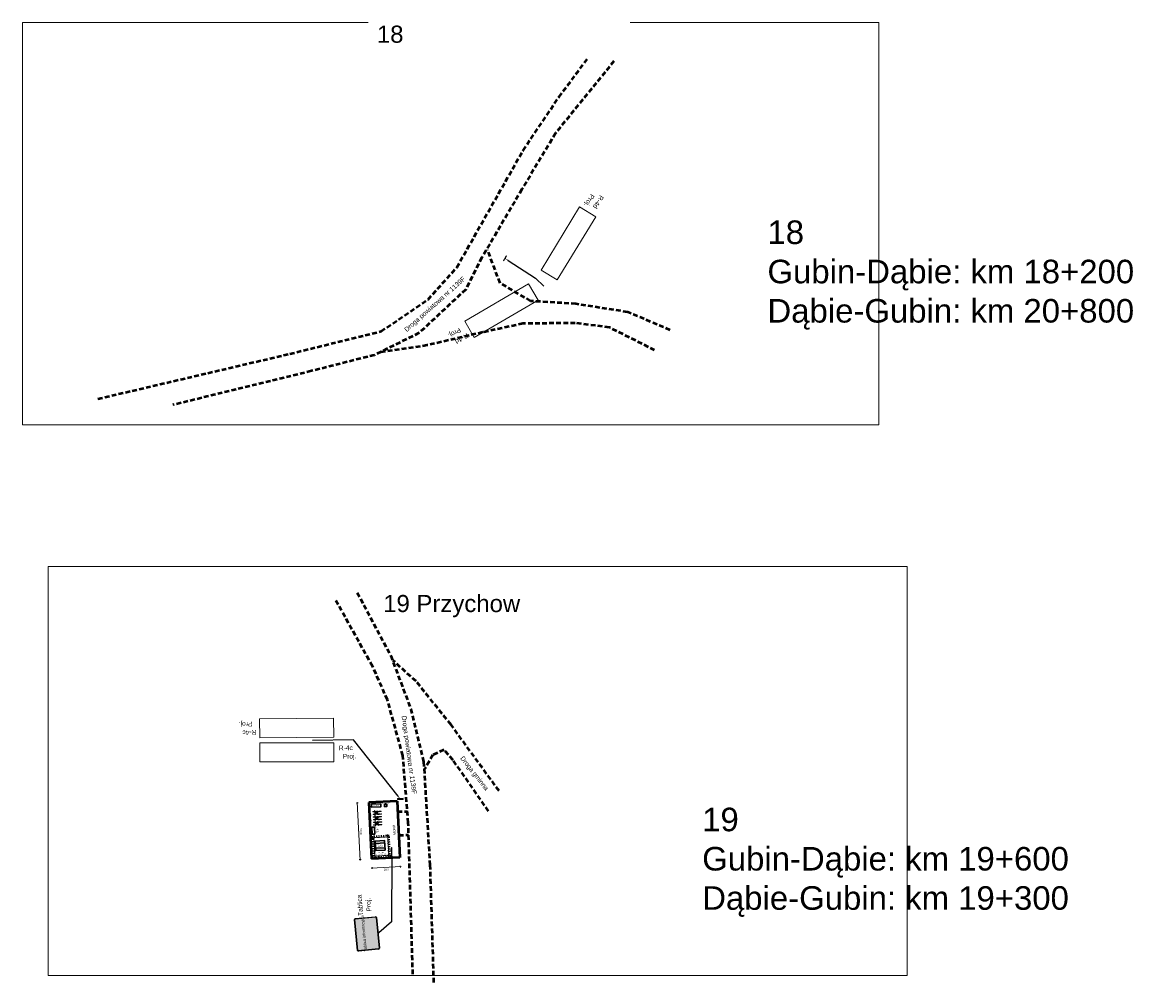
# Model space of a CAD drawing. Header units: millimetres. Extents: x -32728 to 16036, y -21222 to 1675.
# Tile 20 of 58: x 2286 to 2524, y -626 to -422. Entities that reach past the tile are written whole.
import ezdxf
from ezdxf import colors
from ezdxf.entities.mleader import LeaderData, LeaderLine
from ezdxf.math import Vec2, Vec3

# ---------------------------------------------------------------- set-up
doc = ezdxf.new("R2010")
doc.units = ezdxf.units.MM
for name, pattern in [('02_DONPL_Floorplan-H_revised$0$A-CZ0304_2000 ( Dashdot )', [1.001, 0.5, -0.25, 0.001, -0.25]), ('02_DONPL_Floorplan-H_revised$0$A-CZ0304_2000 DASHED', [1, 0.5, -0.5]), ('2', [1.5, 1, -0.5])]:
    doc.linetypes.add(name, pattern=pattern)
doc.layers.add('0  podklady', color=250, linetype='Continuous', lineweight=5, plot=False)
doc.layers.add('0 pomoc', color=61, linetype='Continuous', lineweight=30, plot=False)
for name, color, linetype, lineweight in [('1 MOP zagospodarowanie', 250, 'Continuous', 30), ('1 pojazdy', 250, 'Continuous', 15), ('1 wiata', 250, 'Continuous', 20), ('10 znaki pionowe projektowane', 1, 'Continuous', 15), ('2 kraweznik opornik', 5, 'Continuous', 50)]:
    doc.layers.add(name, color=color, linetype=linetype, lineweight=lineweight)
doc.layers.add('2 krawedz jezdni', color=7, linetype='2', lineweight=50, true_color=0x000000)
doc.layers.add('4 wymiary', color=7, linetype='Continuous', lineweight=15, true_color=0x000000)
doc.layers.add('ZWTraffic_Color_0_0_0', color=7, linetype='Continuous', true_color=0x000000)
doc.layers.add('ZWTraffic_Color_255_255_255', color=7, linetype='Continuous', true_color=0xffffff)
doc.styles.add('Annotative', font='arial.ttf')
doc.styles.add('ARIAL', font='arial.ttf')
doc.styles.add('plan', font='arial.ttf', dxfattribs={"height": 1})
doc.styles.get("Standard").update_dxf_attribs({"font": 'arial.ttf'})
doc.dimstyles.new('plan', dxfattribs={"dimtxt": 1, "dimasz": 0.5, "dimexe": 0.5, "dimexo": 0.625, "dimgap": 0.2, "dimtad": 1, "dimzin": 1, "dimtxsty": 'plan', "dimblk": 'ARCHTICK', "dimcen": 1, "dimdle": 0.5, "dimadec": 4, "dimazin": 0, "dimtfac": 1, "dimtmove": 0, "dimatfit": 3, "dimfxl": 0.5, "dimfxlon": 1, "dimlwd": 15, "dimarcsym": 0})
picture_1 = doc.add_image_def('image23.png', size_in_pixel=(1889, 888))
picture_2 = doc.add_image_def('image24.png', size_in_pixel=(1895, 902))
picture_3 = doc.add_image_def('image85.png', size_in_pixel=(2967, 756))
picture_4 = doc.add_image_def('image86.png', size_in_pixel=(2967, 756))
picture_5 = doc.add_image_def('image87.png', size_in_pixel=(2967, 756))
picture_6 = doc.add_image_def('image88.png', size_in_pixel=(2967, 756))

# ---------------------------------------------------------------- blocks, each defined once
blk = doc.blocks.new('Słupek')
h = blk.add_hatch(color=256)
h.paths.add_polyline_path([(-50, -5), (0, -5), (50, -5), (50, -10), (-50, -10)])
h.paths.add_polyline_path([(5, 0, 1), (-5, 0, 1)])
at = {"color": 7}
blk.add_lwpolyline([(-50, -5), (50, -5), (50, -10), (-50, -10)], close=True, dxfattribs=at)
blk.add_circle((0, 0), 5, dxfattribs=at)
blk = doc.blocks.new('A$C54DE1B4C')
at = {"layer": '1 pojazdy'}
for p, q in [((0.33, 0.31), (0.02, 0.31)), ((0.33, 0.26), (0.02, 0.26)), ((0.27, 0.24), (0.27, 0.26)), ((0.39, 0.24), (0.27, 0.24)), ((0.37, 0.24), (0.29, 0.24)), ((0.29, 0.24), (0.29, 0.24)), ((0.47, 0.31), (0.33, 0.31)), ((0.33, 0.31), (0.33, 0.28)), ((0.33, 0.25), (0.33, 0.28)), ((0.47, 0.25), (0.33, 0.25)), ((0.37, 0.24), (0.37, 0.24)), ((0.39, 0.24), (0.39, 0.25)), ((0.47, 0.3), (0.47, 0.29)), ((0.47, 0.27), (0.47, 0.29)), ((0.47, 0.26), (0.47, 0.27)), ((0.54, 0.34), (0.52, 0.34)), ((0.54, 0.22), (0.52, 0.22)), ((0.69, 0.31), (0.57, 0.34)), ((0.69, 0.25), (0.57, 0.22)), ((0.65, 0.35), (0.65, 0.42)), ((0.65, 0.42), (0.69, 0.42)), ((0.69, 0.35), (0.65, 0.35)), ((0.65, 0.35), (0.65, 0.34)), ((0.65, 0.35), (0.82, 0.35)), ((0.65, 0.34), (0.82, 0.34)), ((0.66, 0.35), (0.66, 0.35)), ((0.68, 0.35), (0.68, 0.35)), ((1.28, 0.31), (0.68, 0.31)), ((1.28, 0.25), (0.68, 0.25)), ((0.69, 0.42), (0.69, 0.35)), ((0.9, 0.24), (0.7, 0.24)), ((0.7, 0.23), (0.7, 0.24)), ((0.9, 0.23), (0.7, 0.23)), ((0.71, 0.28), (0.71, 0.28)), ((0.71, 0.28), (0.71, 0.28)), ((0.94, 0.22), (0.78, 0.22)), ((0.78, 0.21), (0.78, 0.22)), ((0.94, 0.21), (0.78, 0.21)), ((0.79, 0.36), (0.79, 0.35)), ((0.79, 0.36), (0.81, 0.36)), ((0.79, 0.34), (0.79, 0.31)), ((0.79, 0.24), (0.79, 0.25)), ((0.79, 0.22), (0.79, 0.23)), ((0.79, 0.2), (0.79, 0.21)), ((0.81, 0.2), (0.79, 0.2)), ((0.81, 0.36), (0.81, 0.35)), ((0.81, 0.34), (0.81, 0.31)), ((0.81, 0.24), (0.81, 0.25)), ((0.81, 0.22), (0.81, 0.23)), ((0.81, 0.2), (0.81, 0.21)), ((0.82, 0.35), (0.82, 0.34)), ((0.9, 0.23), (0.9, 0.24)), ((0.9, 0.21), (0.94, 0.21)), ((0.9, 0.14), (0.9, 0.21)), ((0.94, 0.14), (0.9, 0.14)), ((0.91, 0.21), (0.91, 0.21)), ((0.93, 0.21), (0.93, 0.21)), ((0.94, 0.21), (0.94, 0.22)), ((0.94, 0.21), (0.94, 0.14)), ((1.28, 0.3), (1.24, 0.3)), ((1.28, 0.26), (1.24, 0.26)), ((1.36, 0.29), (1.26, 0.29)), ((1.36, 0.27), (1.26, 0.27)), ((1.3, 0.29), (1.3, 0.29)), ((1.3, 0.27), (1.3, 0.27)), ((1.36, 0.31), (1.31, 0.31)), ((1.36, 0.25), (1.31, 0.25)), ((1.36, 0.33), (1.32, 0.33)), ((1.36, 0.31), (1.32, 0.31)), ((1.36, 0.25), (1.32, 0.25)), ((1.36, 0.23), (1.32, 0.23)), ((1.35, 0.47), (1.35, 0.47)), ((1.39, 0.47), (1.35, 0.47)), ((1.39, 0.47), (1.35, 0.47)), ((1.39, 0.09), (1.35, 0.09)), ((1.39, 0.09), (1.35, 0.09)), ((1.35, 0.09), (1.35, 0.09)), ((1.38, 0.56), (1.36, 0.56)), ((1.36, 0.56), (1.36, 0.47)), ((1.36, 0.47), (1.36, 0.28)), ((1.36, 0.09), (1.36, 0.28)), ((1.36, 0), (1.36, 0.09)), ((1.38, 0), (1.36, 0)), ((1.38, 0.56), (1.38, 0.47)), ((1.38, 0.47), (1.38, 0.28)), ((1.44, 0.33), (1.38, 0.33)), ((1.44, 0.31), (1.38, 0.31)), ((1.48, 0.31), (1.38, 0.31)), ((1.38, 0.09), (1.38, 0.28)), ((1.44, 0.25), (1.38, 0.25)), ((1.48, 0.25), (1.38, 0.25)), ((1.44, 0.23), (1.38, 0.23)), ((1.38, 0), (1.38, 0.09)), ((1.39, 0.47), (1.39, 0.47)), ((1.39, 0.09), (1.39, 0.09)), ((1.44, 0.33), (1.44, 0.31)), ((1.44, 0.23), (1.44, 0.25)), ((1.48, 0.31), (1.48, 0.28)), ((1.73, 0.31), (1.48, 0.31)), ((1.48, 0.25), (1.48, 0.28)), ((1.73, 0.26), (1.48, 0.26))]:
    blk.add_line(p, q, dxfattribs=at)
blk.add_circle((1.24, 0.28), 0.02, dxfattribs=at)
blk.add_circle((1.24, 0.28), 0.02, dxfattribs=at)
for centre, radius, start, end in [((0.02, 0.28), 0.025, 90, 270), ((0.52, 0.29), 0.05, 93.8766, 167.857), ((0.52, 0.27), 0.05, 192.143, 266.1234), ((0.55, 0.24), 0.1, 74.4297, 93.8766), ((0.55, 0.32), 0.1, 266.1234, 285.5703), ((0.68, 0.28), 0.03, 2.8269, 74.4297), ((0.68, 0.28), 0.03, 285.5703, 357.1731), ((1.27, 0.28), 0.0103, 104.6453, 255.3547), ((1.32, 0.29), 0.035, 90, 171.3634), ((1.28, 0.28), 0.02, 29.9971, 84.3527), ((1.28, 0.28), 0.02, 275.6473, 330.0029), ((1.32, 0.27), 0.035, 188.6366, 270), ((1.32, 0.29), 0.02, 90, 180), ((1.32, 0.27), 0.02, 180, 270), ((1.73, 0.28), 0.025, 270, 90)]:
    blk.add_arc(centre, radius, start, end, dxfattribs=at)
blk = doc.blocks.new('_ArchTick')
at = {"color": 0, "linetype": 'ByBlock', "const_width": 0.15}
blk.add_lwpolyline([(-0.5, -0.5), (0.5, 0.5)], dxfattribs=at)
blk = doc.blocks.new('*D233')
at = {"layer": '4 wymiary', "color": 0, "linetype": 'ByBlock', "lineweight": -2}
for p, q in [((8.45, 12.2), (8.85, 12.2)), ((8.45, 0.2), (8.85, 0.2))]:
    blk.add_line(p, q, dxfattribs=at)
at = {"layer": '4 wymiary', "color": 0, "linetype": 'ByBlock', "lineweight": 15}
blk.add_line((8.65, 12.4), (8.65, 0), dxfattribs=at)
at = {"layer": 'Defpoints', "color": 0}
for p in [(6.2, 12.2), (6.2, 0.2), (8.65, 0.2)]:
    blk.add_point(p, dxfattribs=at)
at = {"layer": '4 wymiary', "color": 0, "lineweight": 15, "xscale": 0.2, "yscale": 0.2, "zscale": 0.2}
for p, rotation in [((8.65, 12.2), 89.99999961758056), ((8.65, 0.2), 269.9999996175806)]:
    blk.add_blockref('_ArchTick', p, dxfattribs=dict(at, rotation=rotation))
at = {"layer": '4 wymiary', "color": 0, "insert": (8.21, 6.2), "char_height": 0.4, "attachment_point": 5, "rotation": 90, "style": 'ARIAL'}
blk.add_mtext('12,00', dxfattribs=at)
blk = doc.blocks.new('*D234')
at = {"layer": '4 wymiary', "color": 0, "linetype": 'ByBlock', "lineweight": -2}
for p, q in [((0.2, 13.95), (0.2, 14.35)), ((6.2, 13.95), (6.2, 14.35))]:
    blk.add_line(p, q, dxfattribs=at)
at = {"layer": '4 wymiary', "color": 0, "linetype": 'ByBlock', "lineweight": 15}
blk.add_line((0, 14.15), (6.4, 14.15), dxfattribs=at)
at = {"layer": 'Defpoints', "color": 0}
for p in [(0.2, 12.2), (6.2, 14.15), (6.2, 12.2)]:
    blk.add_point(p, dxfattribs=at)
at = {"layer": '4 wymiary', "color": 0, "lineweight": 15, "xscale": 0.2, "yscale": 0.2, "zscale": 0.2}
for p, rotation in [((0.2, 14.15), 180.0000000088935), ((6.2, 14.15), 8.893475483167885e-09)]:
    blk.add_blockref('_ArchTick', p, dxfattribs=dict(at, rotation=rotation))
at = {"layer": '4 wymiary', "color": 0, "insert": (3.2, 14.59), "char_height": 0.4, "attachment_point": 5, "rotation": 0, "style": 'ARIAL'}
blk.add_mtext('6,00', dxfattribs=at)
blk = doc.blocks.new('U-56a ')
h = blk.add_hatch(color=0)
h.dxf.hatch_style = 1
h.paths.add_polyline_path([(-578, 30), (-578, 749, -0.414214), (-548, 779), (548, 779, -0.414214), (578, 749), (578, 30, -0.414214), (548, 0), (-548, 0, -0.414214)])
h.paths.add_polyline_path([(-568, 30), (-568, 749, -0.414214), (-548, 769), (548, 769, -0.414214), (568, 749), (568, 30, -0.414214), (548, 10), (-548, 10, -0.414214)], flags=16)
at = {"layer": 'ZWTraffic_Color_0_0_0'}
blk.add_hatch(color=0, dxfattribs=at).paths.add_polyline_path([(548, 0, 0.414214), (578, 30), (578, 749, 0.414214), (548, 779), (548, 769, -0.414214), (568, 749), (568, 30, -0.414214), (548, 10)])
at = {"layer": 'ZWTraffic_Color_255_255_255'}
blk.add_hatch(color=256, dxfattribs=at).paths.add_polyline_path([(-568, 30), (-568, 749, -0.414214), (-548, 769), (548, 769, -0.414214), (568, 749), (568, 30, -0.414214), (548, 10), (-548, 10, -0.414214)])
at = {"layer": 'ZWTraffic_Color_0_0_0', "color": 0}
for p, q in [((-578, 30), (-578, 749)), ((-568, 30), (-568, 749)), ((-548, 779), (548, 779)), ((-548, 769), (548, 769)), ((568, 749), (568, 30)), ((578, 749), (578, 30)), ((548, 10), (-548, 10)), ((548, 0), (-548, 0))]:
    blk.add_line(p, q, dxfattribs=at)
for centre, radius, start, end in [((-548, 749), 30, 90, 180), ((-548, 749), 20, 90, 180), ((548, 749), 30, 0, 90), ((548, 749), 20, 0, 90), ((-548, 30), 30, 180, 270), ((-548, 30), 20, 180, 270), ((548, 30), 30, 270, 0), ((548, 30), 20, 270, 0)]:
    blk.add_arc(centre, radius, start, end, dxfattribs=at)
at = {"layer": 'ZWTraffic_Color_0_0_0', "insert": (-640, 548), "char_height": 102, "width": 1330.84, "attachment_point": 1}
blk.add_mtext('\\pxqc;{\\fDrogowa|b0|i0|c0|p2;Tablica informacyjna}', dxfattribs=at)
blk = doc.blocks.new('P_Opis_Pionowe')
at = {"flags": 1}
for tag, p in [('Wielkość', (0, -1.2)), ('Odblaskowość', (0, -2.4)), ('Aktywny', (0, -3.6)), ('Ilość', (0, -4.8)), ('Dodatkowe', (0, -6)), ('Kilometraż', (0, -7.2)), ('NrDrogi', (0, -8.4))]:
    blk.add_attdef(tag, p, '', height=1, dxfattribs=at)
for tag, p in [('Symbol', (0, 0)), ('Stan', (5, 0))]:
    blk.add_attdef(tag, p, '', height=1)
blk = doc.blocks.new('zw$6F7B')
at = {"layer": '1 MOP zagospodarowanie', "color": 7, "lineweight": 20}
for p, q in [((5.248, 10.077), (3.248, 10.074)), ((5.248, 9.877), (3.248, 9.874)), ((5.249, 9.077), (3.249, 9.074)), ((5.249, 8.877), (3.249, 8.874))]:
    blk.add_line(p, q, dxfattribs=at)
at = {"layer": '1 MOP zagospodarowanie', "color": 7, "lineweight": 50}
for p, q in [((4.907, 4.778), (4.4, 4.778)), ((4.907, 3.627), (4.4, 3.627)), ((4.907, 2.544), (4.4, 2.544))]:
    blk.add_line(p, q, dxfattribs=at)
at = {"layer": '1 MOP zagospodarowanie', "color": 7}
for points in [[(3.247, 10.474), (3.25, 8.474), (5.25, 8.477), (5.247, 10.477)], [(5.243, 7), (5.243, 5.5), (5.843, 5.5), (5.843, 7)], [(2.421, 0.751), (2.921, 0.751), (2.921, 1.251), (2.421, 1.251)], [(3.684, 0.629), (5.684, 0.629), (5.684, 1.259), (3.684, 1.259)]]:
    blk.add_lwpolyline(points, close=True, dxfattribs=at)
at = {"layer": '1 wiata', "linetype": '02_DONPL_Floorplan-H_revised$0$A-CZ0304_2000 ( Dashdot )'}
for p, q in [((2.577, 12.114), (2.577, 7.234)), ((5.457, 12.114), (5.457, 7.234)), ((2.077, 11.614), (5.957, 11.614)), ((2.077, 7.734), (5.957, 7.734))]:
    blk.add_line(p, q, dxfattribs=at)
at = {"layer": '1 wiata', "linetype": '02_DONPL_Floorplan-H_revised$0$A-CZ0304_2000 DASHED', "lineweight": 30, "ltscale": 0.5}
blk.add_lwpolyline([(2.267, 7.424), (5.767, 7.424), (5.767, 11.924), (2.267, 11.924)], close=True, dxfattribs=at)
at = {"layer": '1 wiata'}
for points in [[(2.517, 7.674), (5.517, 7.674), (5.517, 11.674), (2.517, 11.674)], [(2.517, 11.554), (2.637, 11.554), (2.637, 11.674), (2.517, 11.674)], [(5.397, 11.554), (5.517, 11.554), (5.517, 11.674), (5.397, 11.674)], [(2.517, 7.674), (2.637, 7.674), (2.637, 7.794), (2.517, 7.794)], [(5.397, 7.674), (5.517, 7.674), (5.517, 7.794), (5.397, 7.794)]]:
    blk.add_lwpolyline(points, close=True, dxfattribs=at)
at = {"layer": '2 kraweznik opornik'}
for p, q in [((0.2, 0.2), (0.2, 12.2)), ((0.2, 12.2), (6.2, 12.2)), ((6.2, 0.2), (6.2, 12.2)), ((0.2, 0.2), (6.2, 0.2))]:
    blk.add_line(p, q, dxfattribs=at)
at = {"layer": '1 MOP zagospodarowanie', "rotation": 359.9999995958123}
for p in [(3.666, 4.752), (3.666, 4.192), (3.666, 3.632), (3.666, 3.072), (3.666, 2.512), (3.666, 1.942)]:
    blk.add_blockref('A$C54DE1B4C', p, dxfattribs=at)
at = {"layer": '1 MOP zagospodarowanie', "color": 7, "attachment_point": 1, "style": 'Annotative'}
for s, insert, char_height, width, rotation in [('\\pxqc;wiata drewniana\\P3,5x4,5m', (2.988, 11.406), 0.2, 2.16427, 360), ('ławostół', (3.738, 9.711), 0.2, 0.88002, 359.65216), ('\\pxqc;{\\C0;MORR}', (1.247, 10.561), 0.5, 8.5633, 271.30269), ('{\\C7;ławostół}', (3.752, 9.414), 0.2, 8.3826, 359.65216), ('\\pxqc;{\\C0;kosz betonowy \\Pdo segregacji \\Pśmieci}', (4.916, 10.536), 0.15, 8.5633, 271.30269), ('Stojaki na rowery', (5.931, 4.403), 0.15, 19.18506, 269.73837), ('stacja naprawcza', (1.968, 0.664), 0.15, 2.59707, 0.71165), ('Ławka betonowa', (3.926, 1.054), 0.15, 4.79627, 359.3033)]:
    blk.add_mtext(s, dxfattribs=dict(at, insert=insert, char_height=char_height, width=width, rotation=rotation))
at = {"layer": '4 wymiary', "linetype": 'ByBlock'}
for p1, p2, distance, picture, middle in [((0.2, 12.2), (6.2, 12.2), 1.948, '*D234', (3.2, 14.589)), ((6.2, 12.2), (6.2, 0.2), 2.452, '*D233', (8.212, 6.2))]:
    dim = blk.add_aligned_dim(p1=p1, p2=p2, distance=distance, dimstyle='plan', override={"dimtxt": 0.4, "dimasz": 0.2, "dimexe": 0.2, "dimtxsty": 'ARIAL', "dimblk": 'ArchTick', "dimdle": 0.2, "dimfxl": 0.2}, dxfattribs=at)
    dim.commit()
    dim.dimension.update_dxf_attribs({"geometry": picture, "text_midpoint": middle})

msp = doc.modelspace()

# ---------------------------------------------------------------- linework, layer by layer
at = {"layer": '2 krawedz jezdni', "color": 0}
for p, q in [((2365.469, -589.371), (2367.539, -589.309)), ((2365.72, -594.366), (2367.813, -594.303))]:
    msp.add_line(p, q, dxfattribs=at)
for points in [[(2301.856, -501.733), (2342.597, -492.177), (2361.969, -487.399), (2371.959, -480.624), (2378.025, -473.848), (2392.112, -449.004), (2399.756, -437.624), (2406.011, -429.198)], [(2411.397, -430.067), (2398.974, -445.355), (2391.851, -457.256), (2383.338, -471.763), (2379.94, -478.521), (2370.047, -487.747), (2360.579, -492.438), (2347.201, -495.826), (2317.753, -503.036)], [(2423.297, -487.139), (2414.35, -483.317), (2403.318, -481.579), (2393.676, -480.971), (2387.247, -477.149), (2384.554, -470.113)], [(2420.04, -491.406), (2410.43, -486.574), (2403.155, -485.651), (2392.079, -485.76), (2383.555, -487.606), (2371.72, -490.375), (2361.73, -491.841)], [(2387.005, -584.954), (2376.818, -570.93), (2369.38, -561.691), (2364.5, -557.285)], [(2384.778, -589.266), (2377.245, -578.416), (2375.302, -576.237), (2372.981, -577.326), (2371.133, -580.406)]]:
    msp.add_lwpolyline(points, dxfattribs=at)

# ---------------------------------------------------------------- block references
at = {"layer": '10 znaki pionowe projektowane'}
ref = msp.add_blockref('P_Opis_Pionowe', (2408.429, -458.398), dxfattribs=dict(at, rotation=238.8772602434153))
ref.add_attrib('Symbol', 'R-4d', (2408.429, -458.398), dxfattribs={"layer": '0', "height": 1, "rotation": 8878.87726})
ref.add_attrib('Stan', 'Proj.', (2406.488, -458.156), dxfattribs={"layer": '0', "height": 1, "rotation": 8878.87726})
for p, xscale, yscale, zscale, rotation in [((2388.339, -471.968), 0.01217587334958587, 0.01217587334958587, 0.01217587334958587, 240.0918905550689), ((2366.072, -586.686), 0.01217587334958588, 0.01217587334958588, 0.01217587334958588, 2.206208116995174), ((2366.076, -586.682), 0.01217587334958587, 0.01217587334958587, 0.01217587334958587, 182.6573466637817), ((2364.129, -597.57), 0.01217587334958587, 0.01217587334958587, 0.01217587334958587, 92.04036096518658), ((2364.172, -598.787), 0.01217587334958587, 0.01217587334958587, 0.01217587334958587, 92.04036096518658)]:
    msp.add_blockref('Słupek', p, dxfattribs=dict(at, xscale=xscale, yscale=yscale, zscale=zscale, rotation=rotation))
ref = msp.add_blockref('P_Opis_Pionowe', (2380.138, -487.723), dxfattribs=dict(at, rotation=210.6140232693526))
ref.add_attrib('Symbol', 'R-4d', (2380.138, -487.723), dxfattribs={"layer": '0', "height": 1, "rotation": 8490.61402})
ref.add_attrib('Stan', 'Proj.', (2378.543, -486.591), dxfattribs={"layer": '0', "height": 1, "rotation": 8490.61402})
ref = msp.add_blockref('P_Opis_Pionowe', (2335.473, -572.041), dxfattribs=dict(at, rotation=181.6954750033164))
ref.add_attrib('Symbol', 'R-4c', (2335.473, -572.041), dxfattribs={"layer": '0', "height": 1, "rotation": 5941.69548})
ref.add_attrib('Stan', 'Proj.', (2334.624, -570.278), dxfattribs={"layer": '0', "height": 1, "rotation": 5941.69548})
ref = msp.add_blockref('P_Opis_Pionowe', (2353.019, -576.364), dxfattribs=dict(at, rotation=1.25133057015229))
ref.add_attrib('Symbol', 'R-4c', (2353.019, -576.364), dxfattribs={"layer": '0', "height": 1, "rotation": 6481.25133})
ref.add_attrib('Stan', 'Proj.', (2353.854, -578.133), dxfattribs={"layer": '0', "height": 1, "rotation": 6481.25133})
ref = msp.add_blockref('P_Opis_Pionowe', (2358.188, -611.461), dxfattribs=dict(at, rotation=94.90590162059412))
ref.add_attrib('Symbol', 'Tablica', (2358.188, -611.461), dxfattribs={"layer": '0', "height": 1, "rotation": 814.9059})
ref.add_attrib('Stan', 'Proj.', (2359.9, -610.515), dxfattribs={"layer": '0', "height": 1, "rotation": 814.9059})
at = {"layer": '10 znaki pionowe projektowane', "color": 0, "xscale": 0.006, "yscale": 0.006, "zscale": 0.006, "rotation": 95.41668625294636}
msp.add_blockref('U-56a ', (2361.288, -615.106), dxfattribs=at)
at = {"layer": '4 wymiary', "rotation": 182.8663706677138}
msp.add_blockref('zw$6F7B', (2365.546, -586.901), dxfattribs=at)

# ---------------------------------------------------------------- texts
at = {"layer": '0 pomoc', "color": 1, "char_height": 5, "width": 94.7938, "attachment_point": 1}
for s, insert in [('18\\PGubin-Dąbie: km 18+200\\PDąbie-Gubin: km 20+800', (2443.98, -463.875)), ('19\\PGubin-Dąbie: km 19+600\\PDąbie-Gubin: km 19+300', (2430.128, -588.532))]:
    msp.add_mtext(s, dxfattribs=dict(at, insert=insert))
at = {"layer": '4 wymiary', "char_height": 1, "width": 16.73043, "attachment_point": 1, "style": 'plan'}
for s, insert, rotation in [('Droga powiatowa nr 1139F', (2366.761, -486.836), 41.70823), ('Droga powiatowa nr 1139F', (2367.317, -568.951), 277.67343), ('Droga gminna', (2379.492, -577.448), 307.99742)]:
    msp.add_mtext(s, dxfattribs=dict(at, insert=insert, rotation=rotation))

# ---------------------------------------------------------------- pictures from other files: only their frames are drawn
at = {"layer": '0  podklady'}
image = msp.add_image(picture_1, insert=(2285.84, -507.277), size_in_units=(181.752, 85.44), dxfattribs=at)
image.dxf.flags = 7
image = msp.add_image(picture_2, insert=(2291.306, -624.127), size_in_units=(182.329, 86.787), dxfattribs=at)
image.dxf.flags = 7
at = {"layer": '10 znaki pionowe projektowane'}
image = msp.add_image(picture_3, insert=(2404.11, -460.991), size_in_units=(15.698, 4), rotation=-121.31774, dxfattribs=at)
image.dxf.flags = 7
image = msp.add_image(picture_4, insert=(2393.257, -477.308), size_in_units=(15.698, 4), rotation=-149.58098, dxfattribs=at)
image.dxf.flags = 7
image = msp.add_image(picture_6, insert=(2351.872, -569.553), size_in_units=(15.698, 4), rotation=-179.55586, dxfattribs=at)
image.dxf.flags = 7
image = msp.add_image(picture_5, insert=(2336.235, -578.795), size_in_units=(15.698, 4), rotation=0, dxfattribs=at)
image.dxf.flags = 7

# ---------------------------------------------------------------- leaders
ml = msp.add_multileader_mtext('Standard', dxfattribs=at)
ml.set_content('', color=256)
ml.set_leader_properties()
ml.build(insert=Vec2(0, 0))
ml.multileader.update_dxf_attribs({"has_dogleg": 0, "arrow_head_size": 0.8})
ctx = ml.context
ctx.base_point, ctx.char_height, ctx.arrow_head_size, ctx.landing_gap_size, ctx.plane_origin, ctx.plane_x_axis, ctx.plane_y_axis = Vec3(2396.517, -477.853), 0.8, 0.8, 0.4, Vec3(2364.965, -312.638), Vec3(-0.391855, -0.920027), Vec3(0.920027, -0.391855)
notes = []
notes.append((ctx, [(0, (1, 1, 0), (2397.144, -476.381), (-0.391855, -0.920027), 1.6, [(0, [(2388.288, -471.941), (2394.711, -476.104)], 256, [])])]))
ctx.mtext.insert, ctx.mtext.text_direction, ctx.mtext.rotation, ctx.mtext.flow_direction = Vec3(2396.728, -478.377), Vec3(-0.391855, -0.920027), 4.309742, 5
ml = msp.add_multileader_mtext('Standard', dxfattribs=at)
ml.set_content('', color=256)
ml.set_leader_properties()
ml.build(insert=Vec2(0, 0))
ml.multileader.update_dxf_attribs({"has_dogleg": 0, "arrow_head_size": 0.8})
ctx = ml.context
ctx.base_point, ctx.char_height, ctx.arrow_head_size, ctx.landing_gap_size, ctx.plane_origin, ctx.plane_x_axis, ctx.plane_y_axis = Vec3(2347.04, -574.942), 0.8, 0.8, 0.4, Vec3(2372.715, -712.617), Vec3(0.4923891, 0.8703752), Vec3(-0.8703752, 0.4923891)
ctx.text_align_type = 2
notes.append((ctx, [(0, (1, 1, 0), (2348.221, -572.853), (-0.4923891, -0.8703752), 1.6, [(0, [(2366.079, -586.743), (2356.129, -574.111)], 256, [])])]))
ctx.mtext.insert, ctx.mtext.text_direction, ctx.mtext.rotation, ctx.mtext.alignment, ctx.mtext.flow_direction = Vec3(2346.889, -574.397), Vec3(0.4923891, 0.8703752), 1.0559638, 3, 5
ml = msp.add_multileader_mtext('Standard', dxfattribs=at)
ml.set_content('', color=256)
ml.set_leader_properties()
ml.build(insert=Vec2(0, 0))
ml.multileader.update_dxf_attribs({"has_dogleg": 0, "arrow_head_size": 0.8})
ctx = ml.context
ctx.base_point, ctx.char_height, ctx.arrow_head_size, ctx.landing_gap_size, ctx.plane_origin, ctx.plane_x_axis, ctx.plane_y_axis = Vec3(2361.477, -615.094), 0.8, 0.8, 0.4, Vec3(2525.166, -595.073), Vec3(-0.8653539, 0.5011614), Vec3(-0.5011614, -0.8653539)
notes.append((ctx, [(0, (1, 1, 0), (2368.4, -619.103), (-0.8653539, 0.5011614), 8, [(0, [(2364.241, -598.175), (2364.145, -612.77)], 256, [])])]))
ctx.mtext.insert, ctx.mtext.text_direction, ctx.mtext.rotation, ctx.mtext.flow_direction = Vec3(2360.93, -615.239), Vec3(-0.8653539, 0.5011614), 2.6166523, 5
for ctx, leaders in notes:
    for number, flags, end, landing, length, lines in leaders:
        leader = LeaderData()
        leader.index, (leader.has_last_leader_line, leader.has_dogleg_vector, leader.attachment_direction) = number, flags
        leader.last_leader_point, leader.dogleg_vector, leader.dogleg_length = Vec3(end), Vec3(landing), length
        for number, points, colour, breaks in lines:
            line = LeaderLine()
            line.index, line.vertices, line.color, line.breaks = number, Vec3.list(points), colors.encode_raw_color(colour), breaks
            leader.lines.append(line)
        ctx.leaders.append(leader)

# ---------------------------------------------------------------- next in the draw order: texts
at = {"layer": '0  podklady', "color": 1, "char_height": 3.636, "width": 51.91881, "attachment_point": 1, "bg_fill": 2}
for s, insert in [('18', (2361.074, -422.509)), ('19 Przychow', (2362.417, -543.372))]:
    msp.add_mtext(s, dxfattribs=dict(at, insert=insert))

# ---------------------------------------------------------------- next in the draw order: linework, layer by layer
at = {"layer": '2 krawedz jezdni', "color": 0}
for points in [[(2356.886, -542.888), (2364.031, -556.297), (2368.265, -567.588), (2370.999, -578.791), (2372.323, -600.667), (2373.117, -626.072)], [(2368.706, -623.867), (2367.736, -591.758), (2366.589, -577.467), (2363.325, -565.647), (2360.149, -558.502), (2352.21, -544.212)]]:
    msp.add_lwpolyline(points, dxfattribs=at)

doc.saveas('drawing.dxf')
